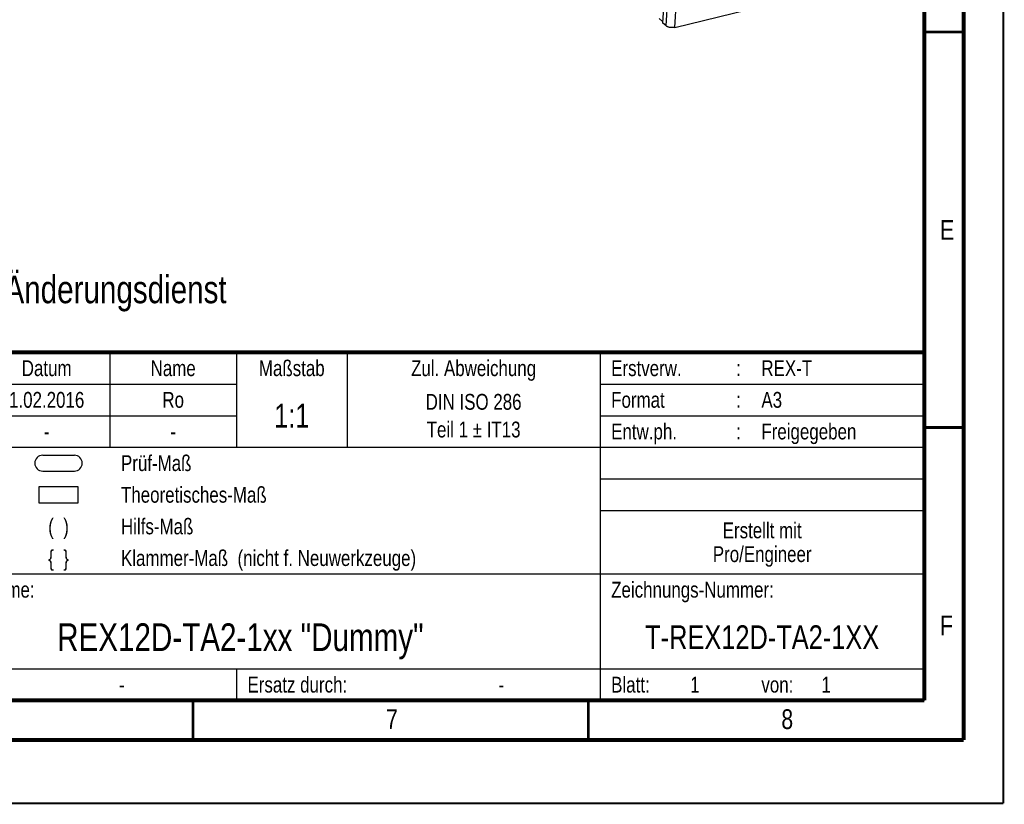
# Model space of a CAD drawing. Header units: millimetres. Extents: x 0 to 420, y 0 to 297.
# Tile 18 of 39: x 296 to 420, y 0 to 99. Entities that reach past the tile are written whole.
import ezdxf

# ---------------------------------------------------------------- set-up
doc = ezdxf.new("R2010")
doc.units = ezdxf.units.MM
doc.header["$LTSCALE"] = 23.1
doc.layers.get('0').update_dxf_attribs({"linetype": 'CONTINUOUS'})
for name, color, linetype in [('_NOTIZEN', 7, 'CONTINUOUS'), ('T-REX12D-TA2-1XX_DXF_FORMAT', 7, 'CONTINUOUS'), ('T-REX12D-TA2-1XX_DXF_TEXT', 7, 'CONTINUOUS'), ('T-REX12D-TA2DXF_CONTINUOUS_LINE', 7, 'CONTINUOUS')]:
    doc.layers.add(name, color=color, linetype=linetype)
doc.styles.get("Standard").update_dxf_attribs({"font": 'txt', "width": 0.8})

# ---------------------------------------------------------------- blocks, each defined once
blk = doc.blocks.new('PRUEF_BEMASSUNG_BL1', base_point=(300.5, 43))
at = {"layer": 'T-REX12D-TA2DXF_CONTINUOUS_LINE', "color": 7, "linetype": 'Continuous'}
for p, q in [((298.5, 44), (302.5, 44)), ((298.5, 42), (302.5, 42))]:
    blk.add_line(p, q, dxfattribs=at)
for centre, start, end in [((298.5, 43), 90, 270), ((302.5, 43), 270, 90)]:
    blk.add_arc(centre, 1, start, end, dxfattribs=at)
blk = doc.blocks.new('THEORETISCHE_BEMASSUNG_BL2', base_point=(300.5, 39))
at = {"layer": 'T-REX12D-TA2DXF_CONTINUOUS_LINE', "color": 7, "linetype": 'Continuous'}
for p, q in [((298, 40), (298, 38)), ((303, 40), (298, 40)), ((303, 38), (303, 40)), ((298, 38), (303, 38))]:
    blk.add_line(p, q, dxfattribs=at)
blk = doc.blocks.new('*T9')
at = {"color": 2, "linetype": 'Continuous'}
for p, q in [((0, 0), (185, 0)), ((0, 0), (0, -44)), ((11, 0), (11, -8)), ((21, 0), (21, -8)), ((37, 0), (37, -8)), ((53, 0), (53, -44)), ((66, 0), (66, -12)), ((82, 0), (82, -12)), ((98, 0), (98, -12)), ((112, 0), (112, -12)), ((144, 0), (144, -44)), ((185, 0), (185, -44)), ((0, -4), (98, -4)), ((144, -4), (185, -4)), ((0, -8), (98, -8)), ((144, -8), (185, -8)), ((53, -12), (185, -12)), ((69, -12), (69, -28)), ((144, -16), (185, -16)), ((144, -20), (185, -20)), ((0, -28), (185, -28)), ((53, -40), (185, -40)), ((98, -40), (98, -44)), ((0, -44), (185, -44))]:
    blk.add_line(p, q, dxfattribs=at)
at = {"layer": '_NOTIZEN', "color": 5, "linetype": 'Continuous'}
for s, insert, char_height, width, attachment_point, line_spacing_factor in [('k01', (5.5, -1), 2, 8.2857, 2, 0.9), ('22.04.2016', (29, -1), 2, 28.8571, 2, 0.9), ('Ro', (45, -1), 2, 6, 2, 0.9), ('Datum', (74, -1), 2, 15.3333, 2, 0.9), ('Name', (90, -1), 2, 12.5714, 2, 0.9), ('Maßstab', (105, -1), 2, 20.5714, 2, 0.9), ('Zul. Abweichung', (128, -1), 2, 42.6667, 2, 0.9), ('Erstverw.', (145.4, -1), 2, 25.1429, 1, 0.9), ('REX-T', (164.4, -1), 2, 15.7143, 1, 0.9), ('-', (16, -1), 2, 2.8571, 2, 0.9), (':', (161.5, -1), 2, 1.4286, 2, 0.9), ('Z-Index', (5.5, -5), 2, 20, 2, 0.9), ('ÄM-Nr.', (16, -5), 2, 17.7143, 2, 0.9), ('Ersteller', (54.4, -5), 2, 22.8571, 1, 0.9), ('1.02.2016', (74, -5), 2, 24.8571, 2, 0.9), ('A3', (164.4, -5), 2, 6.2857, 1, 0.9), ('Datum', (29, -5), 2, 15.3333, 2, 0.9), ('Name', (45, -5), 2, 12.5714, 2, 0.9), ('Ro', (90, -5), 2, 6, 2, 0.9), ('DIN ISO 286\\PTeil 1 \\Fgdt;{\\Fgdt;`}\\Ftxt; IT13', (128, -5.25), 2, 38.2381, 2, 1.05), ('Format', (145.4, -5), 2, 17.1429, 1, 0.9), (':', (161.5, -5), 2, 1.4286, 2, 0.9), ('1:1', (105, -6.5), 3, 9, 2, 0.9), ('Prüfer', (54.4, -9), 2, 16.2857, 1, 0.9), ('Entw.ph.', (145.4, -9), 2, 22.2857, 1, 0.9), (':', (161.5, -9), 2, 1.4286, 2, 0.9), ('Freigegeben', (164.4, -9), 2, 30.381, 1, 0.9), ('-', (74, -9), 2, 2.8571, 2, 0.9), ('-', (90, -9), 2, 2.8571, 2, 0.9), ('Prüf-Maß', (83.4, -13), 2, 23.4286, 1, 0.9), ('Theoretisches-Maß', (83.4, -17), 2, 48.381, 1, 0.9), ('(  )', (75.5, -21), 2, 9.7143, 2, 0.9), ('Hilfs-Maß', (83.4, -21), 2, 24.9524, 1, 0.9), ('Erstellt mit\\PPro/Engineer', (164.5, -21.5), 2, 33.4286, 2, 0.9), ('\\{  \\}', (75.5, -25), 2, 10.8571, 2, 0.9), ('Klammer-Maß  (nicht f. Neuwerkzeuge)', (83.4, -25), 2, 102.0952, 1, 0.9), ('Zeichnungs-Name:', (54.4, -29), 2, 44.6667, 1, 0.9), ('Zeichnungs-Nummer:', (145.4, -29), 2, 50.9524, 1, 0.9), ('REX12D-TA2-1xx "Dummy"', (98.5, -34.25), 3.5, 117, 2, 0.9), ('T-REX12D-TA2-1XX', (164.5, -34.5), 3, 75.5714, 2, 0.9), ('Ersatz für:', (54.4, -41), 2, 28.5714, 1, 0.9), ('Ersatz durch:', (99.4, -41), 2, 34.5714, 1, 0.9), ('Blatt:', (145.4, -41), 2, 14, 1, 0.9), ('1', (155.4, -41), 2, 2.2857, 1, 0.9), (' 1', (171.4, -41), 2, 5.4286, 1, 0.9), ('-', (83.5, -41), 2, 2.8571, 2, 0.9), ('-', (131.5, -41), 2, 2.8571, 2, 0.9), ('von:', (164.4, -41), 2, 10, 1, 0.9)]:
    blk.add_mtext(s, dxfattribs=dict(at, insert=insert, char_height=char_height, width=width, attachment_point=attachment_point, line_spacing_factor=line_spacing_factor))
at = {"layer": '_NOTIZEN', "color": 9, "linetype": 'Continuous', "insert": (1.4, -10.5), "char_height": 1.5, "width": 103.3571, "attachment_point": 1, "line_spacing_factor": 0.9}
blk.add_mtext('Weitergabe sowie Vervielfältigung dieses Doku-\\Pments, Verwertung und Mitteilung seines Inhaltes\\Psind verboten, soweit nicht ausdrücklich gestattet.\\PZuwiderhandlungen verpflichten zu Schadenersatz.\\PAlle Rechte für den Fall der Patent-, Gebrauchs-\\Pmuster- oder Geschmacksmustereintragung vorbe-\\Phalten.       Schutzvermerk nach DIN ISO 16016', dxfattribs=at)

msp = doc.modelspace()

# ---------------------------------------------------------------- linework, layer by layer
at = {"layer": 'T-REX12D-TA2-1XX_DXF_FORMAT', "color": 9, "linetype": 'Continuous', "const_width": 0.25}
for points in [[(420, 0), (420, 297)], [(0, 0), (420, 0)]]:
    msp.add_lwpolyline(points, dxfattribs=at)
at = {"layer": 'T-REX12D-TA2-1XX_DXF_FORMAT', "color": 7, "linetype": 'Continuous'}
for points, const_width in [([(415, 8), (415, 292)], 0.5), ([(410, 13), (410, 287)], 0.5), ([(410, 97.5), (415, 97.5)], 0.35), ([(225, 57), (410, 57)], 0.5), ([(410, 47.5), (415, 47.5)], 0.35), ([(20, 13), (410, 13)], 0.5), ([(317.5, 8), (317.5, 13)], 0.35), ([(367.5, 8), (367.5, 13)], 0.35), ([(15, 8), (415, 8)], 0.5)]:
    msp.add_lwpolyline(points, dxfattribs=dict(at, const_width=const_width))
at = {"layer": 'T-REX12D-TA2DXF_CONTINUOUS_LINE', "color": 7, "linetype": 'Continuous'}
for p, q in [((377.094, 101.9463), (376.8848, 98.6673)), ((378.4443, 98.0869), (387.5984, 100.3021)), ((376.8961, 98.845), (376.4897, 99.1915)), ((377.3481, 98.2724), (376.8848, 98.6673))]:
    msp.add_line(p, q, dxfattribs=at)
at = {"layer": 'T-REX12D-TA2DXF_CONTINUOUS_LINE', "color": 9, "linetype": 'Continuous'}
for p, q in [((377.3481, 98.2724), (377.5712, 101.7699)), ((378.4443, 98.0869), (378.6674, 101.5844))]:
    msp.add_line(p, q, dxfattribs=at)
at = {"layer": 'T-REX12D-TA2DXF_CONTINUOUS_LINE', "color": 7, "linetype": 'Continuous'}
msp.add_open_spline([(378.4443, 98.0869), (378.3977, 98.0756), (378.3003, 98.0584), (378.1497, 98.0477), (377.9946, 98.0516), (377.8409, 98.0699), (377.6945, 98.1019), (377.5606, 98.1464), (377.4444, 98.2018), (377.377, 98.2477), (377.3481, 98.2724)], degree=3, knots=[0, 0, 0, 0, 0.12556875, 0.25856511, 0.39522849, 0.531549, 0.66353961, 0.78750926, 0.9003661, 1, 1, 1, 1], dxfattribs=at)

# ---------------------------------------------------------------- block references
msp.add_blockref('*T9', (225, 57))
at = {"layer": 'T-REX12D-TA2DXF_CONTINUOUS_LINE', "color": 2, "linetype": 'Continuous'}
for name, p in [('PRUEF_BEMASSUNG_BL1', (300.5, 43)), ('THEORETISCHE_BEMASSUNG_BL2', (300.5, 39))]:
    msp.add_blockref(name, p, dxfattribs=at)

# ---------------------------------------------------------------- texts
at = {"layer": 'T-REX12D-TA2-1XX_DXF_FORMAT', "color": 5, "linetype": 'Continuous', "char_height": 2.5, "attachment_point": 1, "line_spacing_factor": 0.9}
for s, insert, width in [('E', (412, 73.7288), 2.678571), ('F', (412, 23.7288), 2.678571), ('7', (341.9276, 11.8879), 2.946429), ('8', (391.9276, 11.8879), 2.946429)]:
    msp.add_mtext(s, dxfattribs=dict(at, insert=insert, width=width))
at = {"layer": 'T-REX12D-TA2-1XX_DXF_TEXT', "color": 5, "linetype": 'Continuous', "insert": (225.5985, 66.7156), "char_height": 3.5, "width": 199.5, "attachment_point": 1, "line_spacing_factor": 0.9}
msp.add_mtext('Achtung: Zeichnung unterliegt nicht dem Änderungsdienst', dxfattribs=at)

doc.saveas('drawing.dxf')
